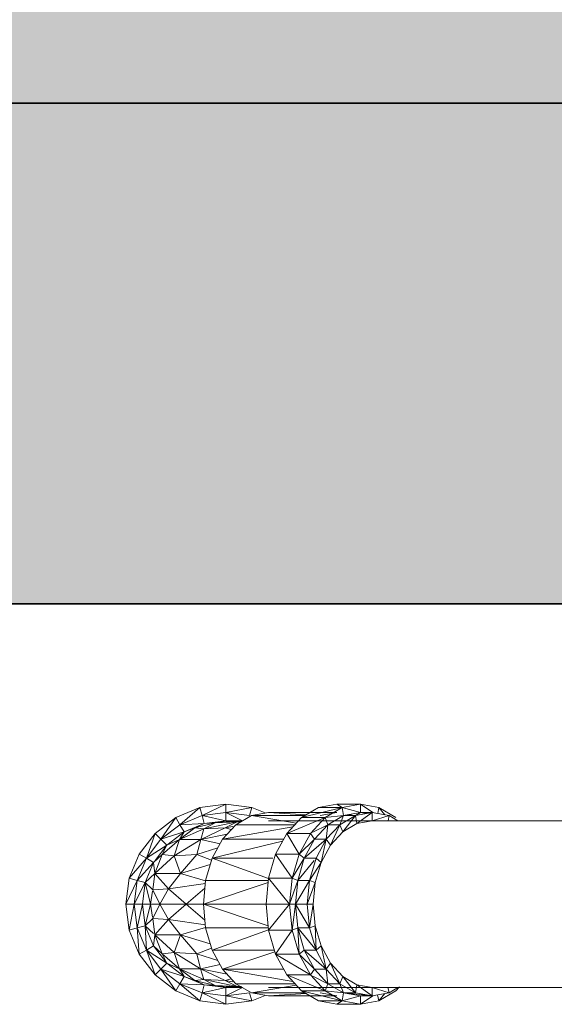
# Model space of a CAD drawing. Header units: millimetres. Extents: x 61846 to 198573, y 13020 to 52988.
# Tile 193 of 240: x 183212 to 183372, y 24020 to 24315. Entities that reach past the tile are written whole.
import ezdxf

# ---------------------------------------------------------------- set-up
doc = ezdxf.new("R2010")
doc.units = ezdxf.units.MM
doc.layers.add('A-FLOR', color=192, linetype='Continuous', lineweight=50)
doc.layers.add('P-PIPE', color=3, linetype='Continuous', lineweight=18)

# ---------------------------------------------------------------- blocks, each defined once
blk = doc.blocks.new('Pipe Types_NLRS_52_PI_UN_PP - regenwater_DNL_7857436 - Pipe Types_NLRS_52_PI_UN_PP - regenwater_DNL_7857436-613965-GZ lierenkamer 3')
at = {"layer": 'P-PIPE', "color": 7, "lineweight": 9}
for p, q in [((-45557.8, 24075), (-45726.06, 24075)), ((-45726.06, 24025), (-45557.8, 24025))]:
    blk.add_line(p, q, dxfattribs=at)
blk = doc.blocks.new('NLRS_50_PIF_UN_PP bocht mof-mof_gen_ISR_NLRS_52_PIF_UN_PP bocht mof-mof - regenwater_DNL_7857508 - NLRS_50_PIF_UN_PP bocht mof-mof_gen_ISR_NLRS_52_PIF_UN_PP bocht mof-mof - regenwater_DNL_7857508-614001-GZ lierenkamer 3')
at = {"layer": 'P-PIPE', "color": 7, "lineweight": 9}
for p, q in [((-45747.26, 24078.98), (-45754.5, 24075.98)), ((-45753.24, 24073.82), (-45747.26, 24078.98)), ((-45739.49, 24080), (-45747.26, 24078.98)), ((-45746.61, 24076.56), (-45747.26, 24078.98)), ((-45746.61, 24076.56), (-45739.49, 24080)), ((-45731.73, 24078.98), (-45739.49, 24080)), ((-45739.49, 24077.5), (-45739.49, 24080)), ((-45739.49, 24077.5), (-45731.73, 24078.98)), ((-45732.38, 24076.56), (-45731.73, 24078.98)), ((-45727.73, 24077.32), (-45731.73, 24078.98)), ((-45716.87, 24075.98), (-45711.75, 24078.98)), ((-45704.68, 24078.98), (-45716.87, 24075.98)), ((-45711.75, 24078.98), (-45706.26, 24080)), ((-45704.68, 24078.98), (-45711.75, 24078.98)), ((-45709.8, 24075.98), (-45704.68, 24078.98)), ((-45699.19, 24080), (-45706.26, 24080)), ((-45704.68, 24078.98), (-45706.26, 24080)), ((-45704.68, 24078.98), (-45699.19, 24080)), ((-45704.22, 24076.56), (-45704.68, 24078.98)), ((-45699.19, 24077.5), (-45704.68, 24078.98)), ((-45699.19, 24080), (-45693.7, 24078.98)), ((-45699.19, 24077.5), (-45699.19, 24080)), ((-45695.48, 24077.47), (-45699.19, 24080)), ((-45694.03, 24077.2), (-45693.7, 24078.98)), ((-45693.7, 24078.98), (-45688.58, 24075.98)), ((-45691.92, 24076.8), (-45693.7, 24078.98)), ((-45754.5, 24075.98), (-45760.71, 24071.21)), ((-45758.94, 24069.44), (-45754.5, 24075.98)), ((-45753.24, 24073.82), (-45754.5, 24075.98)), ((-45753.24, 24073.82), (-45746.61, 24076.56)), ((-45739.49, 24077.5), (-45746.61, 24076.56)), ((-45746.61, 24076.56), (-45745.97, 24074.15)), ((-45746.61, 24076.56), (-45739.49, 24075)), ((-45745.97, 24074.15), (-45739.49, 24075)), ((-45739.49, 24075), (-45745.96, 24074.15)), ((-45745.96, 24074.15), (-45739.49, 24075)), ((-45745.96, 24074.15), (-45739.49, 24075)), ((-45739.49, 24075), (-45745.96, 24074.15)), ((-45742.67, 24074.39), (-45739.49, 24075)), ((-45736.19, 24075), (-45742.67, 24074.39)), ((-45742.67, 24074.39), (-45736.19, 24075)), ((-45739.49, 24075), (-45742.67, 24074.39)), ((-45732.38, 24076.56), (-45739.49, 24077.5)), ((-45739.49, 24077.5), (-45739.49, 24075)), ((-45739.49, 24077.5), (-45734.56, 24074.95)), ((-45739.49, 24075), (-45737.42, 24074.73)), ((-45737.42, 24074.73), (-45739.49, 24075)), ((-45739.49, 24075), (-45737.42, 24074.73)), ((-45739.49, 24075), (-45737.42, 24074.73)), ((-45737.42, 24074.73), (-45739.49, 24075)), ((-45739.49, 24075), (-45738.28, 24075)), ((-45738.28, 24075), (-45739.49, 24075)), ((-45736.14, 24074.65), (-45738.28, 24075)), ((-45738.28, 24075), (-45736.14, 24074.67)), ((-45738.28, 24075), (-45736.14, 24074.65)), ((-45736.14, 24074.67), (-45738.28, 24075)), ((-45738.28, 24075), (-45737.23, 24075)), ((-45737.23, 24075), (-45738.28, 24075)), ((-45737.23, 24075), (-45736.19, 24075)), ((-45736.19, 24075), (-45737.23, 24075)), ((-45736.49, 24073.82), (-45731.8, 24076.56)), ((-45736.19, 24075), (-45734.94, 24074.72)), ((-45734.75, 24074.83), (-45736.19, 24075)), ((-45736.19, 24075), (-45734.47, 24075)), ((-45736.19, 24075), (-45734.85, 24074.77)), ((-45734.94, 24074.72), (-45736.19, 24075)), ((-45736.19, 24075), (-45734.75, 24074.83)), ((-45734.85, 24074.77), (-45736.19, 24075)), ((-45734.47, 24075), (-45736.19, 24075)), ((-45736.19, 24075), (-45736.14, 24074.67)), ((-45736.14, 24074.67), (-45736.19, 24075)), ((-45731.8, 24076.56), (-45726.77, 24077.5)), ((-45718.46, 24074.25), (-45731.8, 24076.56)), ((-45715.87, 24076.56), (-45731.8, 24076.56)), ((-45706.26, 24077.5), (-45726.77, 24077.5)), ((-45715.44, 24076.81), (-45726.77, 24077.5)), ((-45726.77, 24075), (-45717.77, 24075)), ((-45721.26, 24071.21), (-45716.87, 24075.98)), ((-45709.8, 24075.98), (-45721.26, 24071.21)), ((-45709.8, 24075.98), (-45716.87, 24075.98)), ((-45714.19, 24071.21), (-45709.8, 24075.98)), ((-45711.29, 24076.56), (-45706.26, 24077.5)), ((-45704.22, 24076.56), (-45709.8, 24075.98)), ((-45708.91, 24073.82), (-45709.8, 24075.98)), ((-45708.91, 24073.82), (-45704.22, 24076.56)), ((-45707.84, 24075), (-45695.65, 24075)), ((-45705.38, 24073.82), (-45700.68, 24076.56)), ((-45705.38, 24073.82), (-45704.22, 24076.56)), ((-45700.68, 24076.56), (-45704.49, 24071.65)), ((-45704.22, 24076.56), (-45699.19, 24077.5)), ((-45700.68, 24076.56), (-45704.22, 24076.56)), ((-45703.73, 24076.65), (-45701.23, 24076.56)), ((-45702.72, 24076.84), (-45701.23, 24076.56)), ((-45700.68, 24076.56), (-45695.65, 24077.5)), ((-45700.68, 24076.56), (-45699.19, 24077.5)), ((-45700.68, 24076.56), (-45700.23, 24074.15)), ((-45695.65, 24077.5), (-45700.23, 24074.15)), ((-45695.65, 24075), (-45700.23, 24074.15)), ((-45695.65, 24077.5), (-45699.19, 24077.5)), ((-45699.19, 24077.5), (-45697.42, 24077.17)), ((-45695.65, 24077.5), (-45690.62, 24076.56)), ((-45695.65, 24077.5), (-45695.65, 24075)), ((-45690.62, 24076.56), (-45695.65, 24075)), ((-45690.62, 24076.56), (-45690.92, 24075)), ((-45687.95, 24075), (-45690.62, 24076.56)), ((-45753.24, 24073.82), (-45758.94, 24069.44)), ((-45748.77, 24072.89), (-45753.39, 24069.4)), ((-45753.39, 24069.4), (-45748.77, 24072.89)), ((-45753.39, 24069.4), (-45746.07, 24072.59)), ((-45746.07, 24072.59), (-45753.39, 24069.4)), ((-45753.24, 24073.82), (-45745.97, 24074.15)), ((-45753.24, 24073.82), (-45751.99, 24071.65)), ((-45751.99, 24071.65), (-45745.97, 24074.15)), ((-45745.96, 24074.15), (-45751.99, 24071.65)), ((-45751.99, 24071.65), (-45745.96, 24074.15)), ((-45751.99, 24071.65), (-45745.96, 24074.15)), ((-45745.96, 24074.15), (-45751.99, 24071.65)), ((-45751.99, 24071.65), (-45748.77, 24072.89)), ((-45748.77, 24072.89), (-45751.99, 24071.65)), ((-45748.77, 24072.89), (-45742.67, 24074.39)), ((-45742.67, 24074.39), (-45748.77, 24072.89)), ((-45748.77, 24072.89), (-45745.96, 24074.15)), ((-45745.96, 24074.15), (-45748.77, 24072.89)), ((-45746.07, 24072.59), (-45748.77, 24072.89)), ((-45748.77, 24072.89), (-45746.07, 24072.59)), ((-45739.74, 24072.89), (-45746.99, 24069.4)), ((-45746.99, 24069.4), (-45739.74, 24072.89)), ((-45746.99, 24069.4), (-45746.07, 24072.59)), ((-45746.07, 24072.59), (-45746.99, 24069.4)), ((-45736.14, 24074.67), (-45746.07, 24072.59)), ((-45746.07, 24072.59), (-45736.14, 24074.67)), ((-45746.07, 24072.59), (-45742.67, 24074.39)), ((-45742.67, 24074.39), (-45746.07, 24072.59)), ((-45746.07, 24072.59), (-45739.74, 24072.89)), ((-45739.74, 24072.89), (-45746.07, 24072.59)), ((-45745.96, 24074.15), (-45742.67, 24074.39)), ((-45742.67, 24074.39), (-45745.96, 24074.15)), ((-45742.67, 24074.39), (-45736.14, 24074.67)), ((-45736.14, 24074.67), (-45742.67, 24074.39)), ((-45740.52, 24069.44), (-45736.49, 24073.82)), ((-45740.52, 24069.44), (-45719.43, 24073.2)), ((-45739.74, 24072.89), (-45736.14, 24074.67)), ((-45736.14, 24074.67), (-45739.74, 24072.89)), ((-45737.42, 24073.24), (-45739.74, 24072.89)), ((-45739.74, 24072.89), (-45737.42, 24073.24)), ((-45739.74, 24072.89), (-45737.86, 24072.33)), ((-45737.86, 24072.33), (-45739.74, 24072.89)), ((-45718.86, 24073.82), (-45736.49, 24073.82)), ((-45736.14, 24074.67), (-45734.96, 24074.71)), ((-45734.96, 24074.71), (-45736.14, 24074.67)), ((-45708.91, 24073.82), (-45713.43, 24071.59)), ((-45712.94, 24069.44), (-45708.91, 24073.82)), ((-45709.41, 24069.44), (-45705.38, 24073.82)), ((-45709.41, 24069.44), (-45708.91, 24073.82)), ((-45705.38, 24073.82), (-45708.91, 24073.82)), ((-45705.38, 24073.82), (-45708.15, 24067.68)), ((-45705.38, 24073.82), (-45704.49, 24071.65)), ((-45700.23, 24074.15), (-45704.49, 24071.65)), ((-45760.71, 24071.21), (-45765.48, 24065)), ((-45763.31, 24063.75), (-45760.71, 24071.21)), ((-45758.94, 24069.44), (-45763.31, 24063.75)), ((-45758.94, 24069.44), (-45760.71, 24071.21)), ((-45758.94, 24069.44), (-45751.99, 24071.65)), ((-45758.94, 24069.44), (-45757.17, 24067.68)), ((-45758.58, 24064.9), (-45753.39, 24069.4)), ((-45753.39, 24069.4), (-45758.58, 24064.9)), ((-45757.17, 24067.68), (-45751.99, 24071.65)), ((-45751.99, 24071.65), (-45757.17, 24067.68)), ((-45757.17, 24067.68), (-45751.99, 24071.65)), ((-45757.17, 24067.68), (-45751.99, 24071.65)), ((-45751.99, 24071.65), (-45757.17, 24067.68)), ((-45757.17, 24067.68), (-45753.39, 24069.4)), ((-45753.39, 24069.4), (-45757.17, 24067.68)), ((-45746.99, 24069.4), (-45755, 24064.5)), ((-45755, 24064.5), (-45746.99, 24069.4)), ((-45753.39, 24069.4), (-45755, 24064.5)), ((-45755, 24064.5), (-45753.39, 24069.4)), ((-45753.39, 24069.4), (-45751.99, 24071.65)), ((-45751.99, 24071.65), (-45753.39, 24069.4)), ((-45753.39, 24069.4), (-45746.99, 24069.4)), ((-45746.99, 24069.4), (-45753.39, 24069.4)), ((-45748.17, 24064.9), (-45746.99, 24069.4)), ((-45746.99, 24069.4), (-45748.17, 24064.9)), ((-45739.12, 24070.96), (-45746.99, 24069.4)), ((-45746.99, 24069.4), (-45739.12, 24070.96)), ((-45746.99, 24069.4), (-45741.24, 24068.12)), ((-45741.24, 24068.12), (-45746.99, 24069.4)), ((-45743.61, 24063.75), (-45740.52, 24069.44)), ((-45740.52, 24069.44), (-45722.22, 24069.44)), ((-45724.63, 24065), (-45721.26, 24071.21)), ((-45717.56, 24065), (-45721.26, 24071.21)), ((-45714.19, 24071.21), (-45721.26, 24071.21)), ((-45717.56, 24065), (-45714.19, 24071.21)), ((-45712.94, 24069.44), (-45717.56, 24065)), ((-45716.03, 24063.75), (-45712.94, 24069.44)), ((-45716.03, 24063.75), (-45709.41, 24069.44)), ((-45712.94, 24069.44), (-45714.19, 24071.21)), ((-45712.94, 24069.44), (-45709.41, 24069.44)), ((-45712.49, 24063.75), (-45709.41, 24069.44)), ((-45709.41, 24069.44), (-45710.96, 24062.5)), ((-45709.41, 24069.44), (-45708.15, 24067.68)), ((-45704.49, 24071.65), (-45708.15, 24067.68)), ((-45763.31, 24063.75), (-45757.17, 24067.68)), ((-45760.69, 24063.09), (-45757.17, 24067.68)), ((-45757.17, 24067.68), (-45760.69, 24063.09)), ((-45760.69, 24063.09), (-45757.17, 24067.68)), ((-45760.69, 24063.09), (-45757.17, 24067.68)), ((-45757.17, 24067.68), (-45760.69, 24063.09)), ((-45758.58, 24064.9), (-45757.17, 24067.68)), ((-45757.17, 24067.68), (-45758.58, 24064.9)), ((-45741.93, 24066.85), (-45748.17, 24064.9)), ((-45748.17, 24064.9), (-45741.93, 24066.85)), ((-45743.61, 24063.75), (-45722.55, 24068.83)), ((-45708.15, 24067.68), (-45710.96, 24062.5)), ((-45765.48, 24065), (-45768.47, 24057.76)), ((-45763.31, 24063.75), (-45768.47, 24057.76)), ((-45766.06, 24057.12), (-45763.31, 24063.75)), ((-45763.31, 24063.75), (-45765.48, 24065)), ((-45763.31, 24063.75), (-45761.15, 24062.5)), ((-45761.14, 24062.5), (-45758.58, 24064.9)), ((-45758.58, 24064.9), (-45761.14, 24062.5)), ((-45758.58, 24064.9), (-45760.8, 24059.21)), ((-45760.8, 24059.21), (-45758.58, 24064.9)), ((-45760.8, 24059.21), (-45755, 24064.5)), ((-45755, 24064.5), (-45760.8, 24059.21)), ((-45755, 24064.5), (-45758.58, 24064.9)), ((-45758.58, 24064.9), (-45755, 24064.5)), ((-45755, 24064.5), (-45748.17, 24064.9)), ((-45748.17, 24064.9), (-45755, 24064.5)), ((-45753.13, 24059.21), (-45755, 24064.5)), ((-45755, 24064.5), (-45753.13, 24059.21)), ((-45748.17, 24064.9), (-45753.13, 24059.21)), ((-45753.13, 24059.21), (-45748.17, 24064.9)), ((-45748.17, 24064.9), (-45743.78, 24063.17)), ((-45743.78, 24063.17), (-45748.17, 24064.9)), ((-45745.55, 24057.12), (-45743.61, 24063.75)), ((-45726.75, 24057.73), (-45743.61, 24063.75)), ((-45725.43, 24063.75), (-45743.61, 24063.75)), ((-45726.75, 24057.76), (-45724.63, 24065)), ((-45719.68, 24057.76), (-45724.63, 24065)), ((-45717.56, 24065), (-45724.63, 24065)), ((-45719.68, 24057.76), (-45717.56, 24065)), ((-45716.03, 24063.75), (-45719.68, 24057.76)), ((-45717.97, 24057.12), (-45716.03, 24063.75)), ((-45716.03, 24063.75), (-45717.56, 24065)), ((-45712.49, 24063.75), (-45716.03, 24063.75)), ((-45714.44, 24057.12), (-45712.49, 24063.75)), ((-45712.49, 24063.75), (-45710.96, 24062.5)), ((-45766.06, 24057.12), (-45761.15, 24062.5)), ((-45763.64, 24056.47), (-45761.15, 24062.5)), ((-45761.14, 24062.5), (-45763.64, 24056.47)), ((-45763.64, 24056.47), (-45761.14, 24062.5)), ((-45763.64, 24056.47), (-45761.14, 24062.5)), ((-45761.14, 24062.5), (-45763.64, 24056.47)), ((-45760.8, 24059.21), (-45761.14, 24062.5)), ((-45761.14, 24062.5), (-45760.8, 24059.21)), ((-45744.15, 24061.88), (-45753.13, 24059.21)), ((-45753.13, 24059.21), (-45744.15, 24061.88)), ((-45717.97, 24057.12), (-45713.04, 24063.09)), ((-45714.44, 24057.12), (-45710.96, 24062.5)), ((-45710.96, 24062.5), (-45712.73, 24056.47)), ((-45768.47, 24057.76), (-45769.49, 24050)), ((-45766.06, 24057.12), (-45768.47, 24057.76)), ((-45763.64, 24056.47), (-45760.8, 24059.21)), ((-45760.8, 24059.21), (-45763.64, 24056.47)), ((-45761.35, 24054.3), (-45760.8, 24059.21)), ((-45760.8, 24059.21), (-45761.35, 24054.3)), ((-45760.8, 24059.21), (-45753.13, 24059.21)), ((-45760.8, 24059.21), (-45756.63, 24054.62)), ((-45753.13, 24059.21), (-45760.8, 24059.21)), ((-45756.63, 24054.62), (-45760.8, 24059.21)), ((-45756.63, 24054.62), (-45753.13, 24059.21)), ((-45753.13, 24059.21), (-45756.63, 24054.62)), ((-45753.13, 24059.21), (-45745.56, 24056.98)), ((-45745.56, 24056.98), (-45753.13, 24059.21)), ((-45727.47, 24050), (-45726.75, 24057.76)), ((-45720.4, 24050), (-45726.75, 24057.76)), ((-45719.68, 24057.76), (-45726.75, 24057.76)), ((-45720.4, 24050), (-45719.68, 24057.76)), ((-45717.97, 24057.12), (-45719.68, 24057.76)), ((-45766.06, 24057.12), (-45769.49, 24050)), ((-45766.06, 24057.12), (-45766.99, 24050)), ((-45766.99, 24050), (-45763.64, 24056.47)), ((-45766.06, 24057.12), (-45763.64, 24056.47)), ((-45764.49, 24050), (-45763.64, 24056.47)), ((-45763.64, 24056.47), (-45764.49, 24050)), ((-45764.49, 24050), (-45763.64, 24056.47)), ((-45764.49, 24050), (-45763.64, 24056.47)), ((-45763.64, 24056.47), (-45764.49, 24050)), ((-45763.64, 24056.47), (-45762.07, 24050)), ((-45761.42, 24054.37), (-45763.64, 24056.47)), ((-45762.07, 24050), (-45763.64, 24056.47)), ((-45763.64, 24056.47), (-45761.42, 24054.37)), ((-45756.63, 24054.62), (-45761.35, 24054.3)), ((-45761.35, 24054.3), (-45756.63, 24054.62)), ((-45759.28, 24050), (-45756.63, 24054.62)), ((-45756.63, 24054.62), (-45759.28, 24050)), ((-45756.63, 24054.62), (-45745.63, 24056.21)), ((-45745.63, 24056.21), (-45756.63, 24054.62)), ((-45751.34, 24050), (-45756.63, 24054.62)), ((-45756.63, 24054.62), (-45751.34, 24050)), ((-45745.76, 24054.81), (-45751.34, 24050)), ((-45751.34, 24050), (-45745.76, 24054.81)), ((-45745.55, 24057.12), (-45746.21, 24050)), ((-45726.87, 24056.5), (-45746.21, 24050)), ((-45726.81, 24057.12), (-45745.55, 24057.12)), ((-45717.97, 24057.12), (-45720.4, 24050)), ((-45714.44, 24057.12), (-45718.63, 24050)), ((-45717.97, 24057.12), (-45718.63, 24050)), ((-45714.44, 24057.12), (-45717.97, 24057.12)), ((-45714.44, 24057.12), (-45715.1, 24050)), ((-45715.1, 24050), (-45712.73, 24056.47)), ((-45714.44, 24057.12), (-45712.73, 24056.47)), ((-45712.73, 24056.47), (-45713.33, 24050)), ((-45761.42, 24053.86), (-45762.07, 24050)), ((-45762.07, 24050), (-45761.42, 24053.86)), ((-45759.28, 24050), (-45761.35, 24054.3)), ((-45761.35, 24054.3), (-45759.28, 24050)), ((-45769.49, 24050), (-45768.47, 24042.23)), ((-45766.99, 24050), (-45769.49, 24050)), ((-45766.99, 24050), (-45768.47, 24042.23)), ((-45766.99, 24050), (-45766.06, 24042.88)), ((-45766.99, 24050), (-45764.49, 24050)), ((-45766.06, 24042.88), (-45764.49, 24050)), ((-45763.64, 24043.53), (-45764.49, 24050)), ((-45764.49, 24050), (-45763.64, 24043.53)), ((-45763.64, 24043.53), (-45764.49, 24050)), ((-45763.64, 24043.53), (-45764.49, 24050)), ((-45762.07, 24050), (-45764.49, 24050)), ((-45764.49, 24050), (-45763.64, 24043.53)), ((-45764.49, 24050), (-45762.07, 24050)), ((-45762.07, 24050), (-45763.64, 24043.53)), ((-45763.64, 24043.53), (-45762.07, 24050)), ((-45762.07, 24050), (-45761.42, 24046.14)), ((-45759.28, 24050), (-45762.07, 24050)), ((-45761.42, 24046.14), (-45762.07, 24050)), ((-45762.07, 24050), (-45759.28, 24050)), ((-45761.35, 24045.7), (-45759.28, 24050)), ((-45759.28, 24050), (-45761.35, 24045.7)), ((-45756.63, 24045.38), (-45759.28, 24050)), ((-45751.34, 24050), (-45759.28, 24050)), ((-45759.28, 24050), (-45756.63, 24045.38)), ((-45759.28, 24050), (-45751.34, 24050)), ((-45751.34, 24050), (-45756.63, 24045.38)), ((-45756.63, 24045.38), (-45751.34, 24050)), ((-45745.76, 24045.19), (-45751.34, 24050)), ((-45746.21, 24050), (-45751.34, 24050)), ((-45751.34, 24050), (-45745.76, 24045.19)), ((-45751.34, 24050), (-45746.21, 24050)), ((-45746.21, 24050), (-45745.55, 24042.88)), ((-45746.21, 24050), (-45727.47, 24050)), ((-45746.21, 24050), (-45726.87, 24043.5)), ((-45726.75, 24042.23), (-45727.47, 24050)), ((-45720.4, 24050), (-45727.47, 24050)), ((-45720.4, 24050), (-45726.75, 24042.23)), ((-45718.63, 24050), (-45720.4, 24050)), ((-45719.68, 24042.23), (-45720.4, 24050)), ((-45718.63, 24050), (-45719.68, 24042.23)), ((-45718.63, 24050), (-45715.1, 24050)), ((-45718.63, 24050), (-45714.44, 24042.88)), ((-45718.63, 24050), (-45717.97, 24042.88)), ((-45715.1, 24050), (-45714.44, 24042.88)), ((-45715.1, 24050), (-45713.33, 24050)), ((-45714.44, 24042.88), (-45713.33, 24050)), ((-45713.33, 24050), (-45712.73, 24043.53)), ((-45761.42, 24045.63), (-45763.64, 24043.53)), ((-45763.64, 24043.53), (-45761.42, 24045.63)), ((-45760.8, 24040.79), (-45761.35, 24045.7)), ((-45756.63, 24045.38), (-45761.35, 24045.7)), ((-45761.35, 24045.7), (-45760.8, 24040.79)), ((-45761.35, 24045.7), (-45756.63, 24045.38)), ((-45766.06, 24042.88), (-45768.47, 24042.23)), ((-45766.06, 24042.88), (-45763.64, 24043.53)), ((-45766.06, 24042.88), (-45763.31, 24036.25)), ((-45766.06, 24042.88), (-45765.48, 24035)), ((-45761.15, 24037.5), (-45763.64, 24043.53)), ((-45763.31, 24036.25), (-45763.64, 24043.53)), ((-45763.64, 24043.53), (-45761.14, 24037.5)), ((-45761.14, 24037.5), (-45763.64, 24043.53)), ((-45761.14, 24037.5), (-45763.64, 24043.53)), ((-45763.64, 24043.53), (-45761.19, 24041.17)), ((-45761.19, 24041.17), (-45763.64, 24043.53)), ((-45763.64, 24043.53), (-45761.14, 24037.5)), ((-45756.63, 24045.38), (-45760.8, 24040.79)), ((-45760.8, 24040.79), (-45756.63, 24045.38)), ((-45753.13, 24040.79), (-45756.63, 24045.38)), ((-45756.63, 24045.38), (-45745.63, 24043.79)), ((-45745.63, 24043.79), (-45756.63, 24045.38)), ((-45756.63, 24045.38), (-45753.13, 24040.79)), ((-45745.56, 24043.02), (-45753.13, 24040.79)), ((-45753.13, 24040.79), (-45745.56, 24043.02)), ((-45745.55, 24042.88), (-45743.61, 24036.25)), ((-45745.55, 24042.88), (-45726.81, 24042.88)), ((-45717.97, 24042.88), (-45719.68, 24042.23)), ((-45716.03, 24036.25), (-45717.97, 24042.88)), ((-45712.49, 24036.25), (-45717.97, 24042.88)), ((-45714.44, 24042.88), (-45717.97, 24042.88)), ((-45717.97, 24042.88), (-45717.56, 24035)), ((-45714.44, 24042.88), (-45712.73, 24043.53)), ((-45712.49, 24036.25), (-45714.44, 24042.88)), ((-45712.73, 24043.53), (-45710.96, 24037.5)), ((-45712.49, 24036.25), (-45712.73, 24043.53)), ((-45768.47, 24042.23), (-45765.48, 24035)), ((-45760.8, 24040.79), (-45761.14, 24037.5)), ((-45761.14, 24037.5), (-45760.8, 24040.79)), ((-45760.8, 24040.79), (-45753.13, 24040.79)), ((-45758.58, 24035.1), (-45760.8, 24040.79)), ((-45753.13, 24040.79), (-45760.8, 24040.79)), ((-45760.8, 24040.79), (-45755, 24035.5)), ((-45760.8, 24040.79), (-45758.58, 24035.1)), ((-45755, 24035.5), (-45760.8, 24040.79)), ((-45755, 24035.5), (-45753.13, 24040.79)), ((-45753.13, 24040.79), (-45755, 24035.5)), ((-45748.17, 24035.1), (-45753.13, 24040.79)), ((-45753.13, 24040.79), (-45744.15, 24038.12)), ((-45753.13, 24040.79), (-45748.17, 24035.1)), ((-45744.15, 24038.12), (-45753.13, 24040.79)), ((-45743.61, 24036.25), (-45726.75, 24042.27)), ((-45724.63, 24035), (-45726.75, 24042.23)), ((-45719.68, 24042.23), (-45726.75, 24042.23)), ((-45719.68, 24042.23), (-45724.63, 24035)), ((-45717.56, 24035), (-45719.68, 24042.23)), ((-45763.31, 24036.25), (-45761.15, 24037.5)), ((-45757.17, 24032.32), (-45761.15, 24037.5)), ((-45761.14, 24037.5), (-45757.17, 24032.32)), ((-45757.17, 24032.32), (-45761.14, 24037.5)), ((-45757.17, 24032.32), (-45761.14, 24037.5)), ((-45758.58, 24035.1), (-45761.14, 24037.5)), ((-45761.14, 24037.5), (-45757.17, 24032.32)), ((-45761.14, 24037.5), (-45758.58, 24035.1)), ((-45743.78, 24036.83), (-45748.17, 24035.1)), ((-45748.17, 24035.1), (-45743.78, 24036.83)), ((-45712.49, 24036.25), (-45710.96, 24037.5)), ((-45710.96, 24037.5), (-45708.15, 24032.32)), ((-45709.41, 24030.55), (-45710.96, 24037.5)), ((-45763.31, 24036.25), (-45765.48, 24035)), ((-45765.48, 24035), (-45760.71, 24028.79)), ((-45763.31, 24036.25), (-45758.94, 24030.55)), ((-45763.31, 24036.25), (-45760.71, 24028.79)), ((-45763.31, 24036.25), (-45757.17, 24032.32)), ((-45755, 24035.5), (-45758.58, 24035.1)), ((-45758.58, 24035.1), (-45755, 24035.5)), ((-45757.17, 24032.32), (-45758.58, 24035.1)), ((-45758.58, 24035.1), (-45753.41, 24030.6)), ((-45753.41, 24030.6), (-45758.58, 24035.1)), ((-45758.58, 24035.1), (-45757.17, 24032.32)), ((-45755, 24035.5), (-45753.41, 24030.6)), ((-45747.05, 24030.6), (-45755, 24035.5)), ((-45755, 24035.5), (-45748.17, 24035.1)), ((-45753.41, 24030.6), (-45755, 24035.5)), ((-45748.17, 24035.1), (-45755, 24035.5)), ((-45755, 24035.5), (-45747.05, 24030.6)), ((-45748.17, 24035.1), (-45747.05, 24030.6)), ((-45741.93, 24033.15), (-45748.17, 24035.1)), ((-45748.17, 24035.1), (-45741.93, 24033.15)), ((-45747.05, 24030.6), (-45748.17, 24035.1)), ((-45740.52, 24030.55), (-45743.61, 24036.25)), ((-45743.61, 24036.25), (-45725, 24036.25)), ((-45740.52, 24030.55), (-45724.83, 24035.68)), ((-45721.26, 24028.79), (-45724.63, 24035)), ((-45714.19, 24028.79), (-45724.63, 24035)), ((-45717.56, 24035), (-45724.63, 24035)), ((-45716.03, 24036.25), (-45717.56, 24035)), ((-45712.94, 24030.55), (-45717.56, 24035)), ((-45714.19, 24028.79), (-45717.56, 24035)), ((-45709.41, 24030.55), (-45716.03, 24036.25)), ((-45712.94, 24030.55), (-45716.03, 24036.25)), ((-45716.03, 24036.25), (-45712.49, 24036.25)), ((-45709.41, 24030.55), (-45712.49, 24036.25)), ((-45758.94, 24030.55), (-45757.17, 24032.32)), ((-45751.99, 24028.35), (-45757.17, 24032.32)), ((-45757.17, 24032.32), (-45751.99, 24028.35)), ((-45751.99, 24028.35), (-45757.17, 24032.32)), ((-45751.99, 24028.35), (-45757.17, 24032.32)), ((-45757.17, 24032.32), (-45751.99, 24028.35)), ((-45753.41, 24030.6), (-45757.17, 24032.32)), ((-45757.17, 24032.32), (-45753.41, 24030.6)), ((-45747.05, 24030.6), (-45741.24, 24031.89)), ((-45741.24, 24031.89), (-45747.05, 24030.6)), ((-45709.41, 24030.55), (-45708.15, 24032.32)), ((-45708.15, 24032.32), (-45704.49, 24028.35)), ((-45705.38, 24026.18), (-45708.15, 24032.32)), ((-45758.94, 24030.55), (-45760.71, 24028.79)), ((-45760.71, 24028.79), (-45754.5, 24024.02)), ((-45758.94, 24030.55), (-45753.24, 24026.18)), ((-45758.94, 24030.55), (-45751.99, 24028.35)), ((-45758.94, 24030.55), (-45754.5, 24024.02)), ((-45751.99, 24028.35), (-45753.41, 24030.6)), ((-45753.41, 24030.6), (-45751.99, 24028.35)), ((-45748.77, 24027.11), (-45753.41, 24030.6)), ((-45753.41, 24030.6), (-45747.05, 24030.6)), ((-45747.05, 24030.6), (-45753.41, 24030.6)), ((-45753.41, 24030.6), (-45746.07, 24027.41)), ((-45753.41, 24030.6), (-45748.77, 24027.11)), ((-45746.07, 24027.41), (-45753.41, 24030.6)), ((-45753.24, 24026.18), (-45751.99, 24028.35)), ((-45751.99, 24028.35), (-45745.97, 24025.85)), ((-45751.99, 24028.35), (-45745.96, 24025.85)), ((-45745.96, 24025.85), (-45751.99, 24028.35)), ((-45745.96, 24025.85), (-45751.99, 24028.35)), ((-45751.99, 24028.35), (-45748.77, 24027.11)), ((-45748.77, 24027.11), (-45751.99, 24028.35)), ((-45751.99, 24028.35), (-45745.96, 24025.85)), ((-45746.07, 24027.41), (-45747.05, 24030.6)), ((-45739.74, 24027.11), (-45747.05, 24030.6)), ((-45747.05, 24030.6), (-45746.07, 24027.41)), ((-45747.05, 24030.6), (-45739.12, 24029.04)), ((-45747.05, 24030.6), (-45739.74, 24027.11)), ((-45739.12, 24029.04), (-45747.05, 24030.6)), ((-45736.49, 24026.18), (-45740.52, 24030.55)), ((-45719.43, 24026.8), (-45740.52, 24030.55)), ((-45740.52, 24030.55), (-45722.22, 24030.55)), ((-45716.87, 24024.02), (-45721.26, 24028.79)), ((-45714.19, 24028.79), (-45721.26, 24028.79)), ((-45709.8, 24024.02), (-45721.26, 24028.79)), ((-45712.94, 24030.55), (-45714.19, 24028.79)), ((-45714.19, 24028.79), (-45709.8, 24024.02)), ((-45708.91, 24026.18), (-45713.43, 24028.41)), ((-45708.91, 24026.18), (-45712.94, 24030.55)), ((-45709.41, 24030.55), (-45712.94, 24030.55)), ((-45705.38, 24026.18), (-45709.41, 24030.55)), ((-45708.91, 24026.18), (-45709.41, 24030.55)), ((-45705.38, 24026.18), (-45704.49, 24028.35)), ((-45704.49, 24028.35), (-45700.23, 24025.85)), ((-45700.68, 24023.44), (-45704.49, 24028.35)), ((-45753.24, 24026.18), (-45754.5, 24024.02)), ((-45753.24, 24026.18), (-45746.61, 24023.44)), ((-45753.24, 24026.18), (-45747.26, 24021.02)), ((-45753.24, 24026.18), (-45745.97, 24025.85)), ((-45746.07, 24027.41), (-45748.77, 24027.11)), ((-45748.77, 24027.11), (-45746.07, 24027.41)), ((-45745.96, 24025.85), (-45748.77, 24027.11)), ((-45748.77, 24027.11), (-45742.67, 24025.61)), ((-45742.67, 24025.61), (-45748.77, 24027.11)), ((-45748.77, 24027.11), (-45745.96, 24025.85)), ((-45746.61, 24023.44), (-45745.97, 24025.85)), ((-45746.61, 24023.44), (-45739.49, 24025)), ((-45746.07, 24027.41), (-45739.74, 24027.11)), ((-45742.67, 24025.61), (-45746.07, 24027.41)), ((-45746.07, 24027.41), (-45742.67, 24025.61)), ((-45736.14, 24025.33), (-45746.07, 24027.41)), ((-45739.74, 24027.11), (-45746.07, 24027.41)), ((-45746.07, 24027.41), (-45736.14, 24025.33)), ((-45745.97, 24025.85), (-45739.49, 24025)), ((-45745.96, 24025.85), (-45739.49, 24025)), ((-45739.49, 24025), (-45745.96, 24025.85)), ((-45739.49, 24025), (-45745.96, 24025.85)), ((-45745.96, 24025.85), (-45739.49, 24025)), ((-45742.67, 24025.61), (-45745.96, 24025.85)), ((-45745.96, 24025.85), (-45742.67, 24025.61)), ((-45742.67, 24025.61), (-45739.49, 24025)), ((-45736.19, 24025), (-45742.67, 24025.61)), ((-45742.67, 24025.61), (-45736.14, 24025.33)), ((-45739.49, 24025), (-45742.67, 24025.61)), ((-45736.14, 24025.33), (-45742.67, 24025.61)), ((-45742.67, 24025.61), (-45736.19, 24025)), ((-45737.86, 24027.67), (-45739.74, 24027.11)), ((-45739.74, 24027.11), (-45737.86, 24027.67)), ((-45739.74, 24027.11), (-45737.42, 24026.76)), ((-45737.42, 24026.76), (-45739.74, 24027.11)), ((-45739.74, 24027.11), (-45736.14, 24025.33)), ((-45736.14, 24025.33), (-45739.74, 24027.11)), ((-45737.42, 24025.27), (-45739.49, 24025)), ((-45739.49, 24025), (-45737.42, 24025.27)), ((-45737.42, 24025.27), (-45739.49, 24025)), ((-45737.42, 24025.27), (-45739.49, 24025)), ((-45739.49, 24025), (-45737.42, 24025.27)), ((-45739.49, 24022.5), (-45734.56, 24025.06)), ((-45739.49, 24022.5), (-45739.49, 24025)), ((-45738.89, 24025), (-45739.49, 24025)), ((-45739.49, 24025), (-45738.89, 24025)), ((-45738.28, 24025), (-45738.89, 24025)), ((-45738.89, 24025), (-45738.28, 24025)), ((-45736.14, 24025.35), (-45738.28, 24025)), ((-45738.28, 24025), (-45736.14, 24025.35)), ((-45738.28, 24025), (-45736.14, 24025.33)), ((-45736.14, 24025.33), (-45738.28, 24025)), ((-45737.23, 24025), (-45738.28, 24025)), ((-45738.28, 24025), (-45737.23, 24025)), ((-45736.19, 24025), (-45737.23, 24025)), ((-45737.23, 24025), (-45736.19, 24025)), ((-45731.8, 24023.44), (-45736.49, 24026.18)), ((-45718.86, 24026.18), (-45736.49, 24026.18)), ((-45736.19, 24025), (-45736.14, 24025.33)), ((-45736.14, 24025.33), (-45736.19, 24025)), ((-45734.94, 24025.28), (-45736.19, 24025)), ((-45736.19, 24025), (-45734.94, 24025.28)), ((-45736.19, 24025), (-45734.85, 24025.23)), ((-45734.85, 24025.23), (-45736.19, 24025)), ((-45736.19, 24025), (-45734.75, 24025.17)), ((-45734.75, 24025.17), (-45736.19, 24025)), ((-45734.47, 24025), (-45736.19, 24025)), ((-45736.19, 24025), (-45734.47, 24025)), ((-45736.14, 24025.33), (-45734.96, 24025.29)), ((-45734.96, 24025.29), (-45736.14, 24025.33)), ((-45731.8, 24023.44), (-45718.46, 24025.75)), ((-45726.77, 24025), (-45717.77, 24025)), ((-45708.91, 24026.18), (-45709.8, 24024.02)), ((-45705.38, 24026.18), (-45708.91, 24026.18)), ((-45708.91, 24026.18), (-45704.22, 24023.44)), ((-45707.84, 24025), (-45695.65, 24025)), ((-45705.38, 24026.18), (-45704.22, 24023.44)), ((-45705.38, 24026.18), (-45700.68, 24023.44)), ((-45700.68, 24023.44), (-45700.23, 24025.85)), ((-45700.23, 24025.85), (-45695.65, 24025)), ((-45695.65, 24022.5), (-45700.23, 24025.85)), ((-45690.62, 24023.44), (-45695.65, 24025)), ((-45695.65, 24022.5), (-45695.65, 24025)), ((-45690.62, 24023.44), (-45690.95, 24025.18)), ((-45687.95, 24025), (-45690.62, 24023.44)), ((-45687.49, 24025.2), (-45688.58, 24024.02)), ((-45754.5, 24024.02), (-45747.26, 24021.02)), ((-45746.61, 24023.44), (-45747.26, 24021.02)), ((-45746.61, 24023.44), (-45739.49, 24022.5)), ((-45746.61, 24023.44), (-45739.49, 24020)), ((-45739.49, 24022.5), (-45732.38, 24023.44)), ((-45739.49, 24022.5), (-45731.73, 24021.02)), ((-45739.49, 24022.5), (-45739.49, 24020)), ((-45732.38, 24023.44), (-45731.73, 24021.02)), ((-45726.77, 24022.5), (-45731.8, 24023.44)), ((-45731.8, 24023.44), (-45715.87, 24023.44)), ((-45727.73, 24022.68), (-45731.73, 24021.02)), ((-45726.77, 24022.5), (-45715.44, 24023.19)), ((-45706.26, 24022.5), (-45726.77, 24022.5)), ((-45716.87, 24024.02), (-45711.75, 24021.02)), ((-45709.8, 24024.02), (-45716.87, 24024.02)), ((-45704.68, 24021.02), (-45716.87, 24024.02)), ((-45706.26, 24022.5), (-45711.29, 24023.44)), ((-45704.22, 24023.44), (-45709.8, 24024.02)), ((-45709.8, 24024.02), (-45704.68, 24021.02)), ((-45704.22, 24023.44), (-45704.68, 24021.02)), ((-45699.19, 24022.5), (-45704.68, 24021.02)), ((-45695.65, 24022.5), (-45704.22, 24023.44)), ((-45699.19, 24022.5), (-45704.22, 24023.44)), ((-45704.22, 24023.44), (-45700.68, 24023.44)), ((-45701.23, 24023.44), (-45703.73, 24023.34)), ((-45701.23, 24023.44), (-45702.72, 24023.16)), ((-45695.65, 24022.5), (-45700.68, 24023.44)), ((-45697.42, 24022.83), (-45699.19, 24022.5)), ((-45695.48, 24022.53), (-45699.19, 24020)), ((-45695.65, 24022.5), (-45699.19, 24022.5)), ((-45699.19, 24022.5), (-45699.19, 24020)), ((-45690.62, 24023.44), (-45695.65, 24022.5)), ((-45694.04, 24022.8), (-45693.7, 24021.02)), ((-45688.58, 24024.02), (-45693.7, 24021.02)), ((-45691.92, 24023.19), (-45693.7, 24021.02)), ((-45747.26, 24021.02), (-45739.49, 24020)), ((-45731.73, 24021.02), (-45739.49, 24020)), ((-45711.75, 24021.02), (-45706.26, 24020)), ((-45704.68, 24021.02), (-45711.75, 24021.02)), ((-45704.68, 24021.02), (-45706.26, 24020)), ((-45699.19, 24020), (-45706.26, 24020)), ((-45699.19, 24020), (-45704.68, 24021.02)), ((-45693.7, 24021.02), (-45699.19, 24020))]:
    blk.add_line(p, q, dxfattribs=at)
blk = doc.blocks.new('NLRS_50_PIF_UN_PP bocht mof-mof_gen_ISR_NLRS_52_PIF_UN_PP bocht mof-mof - regenwater_DNL_7857508 - NLRS_50_PIF_UN_PP bocht mof-mof_gen_ISR_NLRS_52_PIF_UN_PP bocht mof-mof - regenwater_DNL_7857508-614005-GZ lierenkamer 3')
blk.add_blockref('NLRS_50_PIF_UN_PP bocht mof-mof_gen_ISR_NLRS_52_PIF_UN_PP bocht mof-mof - regenwater_DNL_7857508 - NLRS_50_PIF_UN_PP bocht mof-mof_gen_ISR_NLRS_52_PIF_UN_PP bocht mof-mof - regenwater_DNL_7857508-614001-GZ lierenkamer 3', (0, 0))
blk = doc.blocks.new('TadP_A_INS_INSTALLATIES_rvt-5-GZ lierenkamer 3')
at = {"layer": 'P-PIPE', "lineweight": 9}
for name in ['NLRS_50_PIF_UN_PP bocht mof-mof_gen_ISR_NLRS_52_PIF_UN_PP bocht mof-mof - regenwater_DNL_7857508 - NLRS_50_PIF_UN_PP bocht mof-mof_gen_ISR_NLRS_52_PIF_UN_PP bocht mof-mof - regenwater_DNL_7857508-614005-GZ lierenkamer 3', 'Pipe Types_NLRS_52_PI_UN_PP - regenwater_DNL_7857436 - Pipe Types_NLRS_52_PI_UN_PP - regenwater_DNL_7857436-613965-GZ lierenkamer 3']:
    blk.add_blockref(name, (0, 0), dxfattribs=at)
blk = doc.blocks.new('Floor_28_PBT_FL_kanaalplaat_d_260_2643893 - Floor_28_PBT_FL_kanaalplaat_d_260_2643893-313922-GZ lierenkamer 3')
at = {"layer": 'A-FLOR', "lineweight": 35}
h = blk.add_hatch(color=215, dxfattribs=at)
h.paths.add_polyline_path([(-48249.64, 24290), (-45305, 24290), (-45305, 24550), (-48249.64, 24550), (-48249.64, 24348.08)])
h.paths.add_polyline_path([(-44609.61, 24290), (-44417.65, 24290), (-44417.65, 24550), (-44965, 24550), (-44965, 24290), (-44801.58, 24290)])
at = {"layer": 'A-FLOR', "color": 90, "lineweight": 35}
blk.add_line((-48249.64, 24290), (-45305, 24290), dxfattribs=at)
blk = doc.blocks.new('Floor_28_PBT_FL_kanaalplaat_d_260_2643893 - Floor_28_PBT_FL_kanaalplaat_d_260_2643893-313926-GZ lierenkamer 3')
blk.add_blockref('Floor_28_PBT_FL_kanaalplaat_d_260_2643893 - Floor_28_PBT_FL_kanaalplaat_d_260_2643893-313922-GZ lierenkamer 3', (0, 0))
blk = doc.blocks.new('TadP_A_CON_CONSTRUCTIE_rvt-5-GZ lierenkamer 3')
at = {"layer": 'A-FLOR', "color": 10, "lineweight": 18}
blk.add_blockref('Floor_28_PBT_FL_kanaalplaat_d_260_2643893 - Floor_28_PBT_FL_kanaalplaat_d_260_2643893-313926-GZ lierenkamer 3', (0, 0), dxfattribs=at)
blk = doc.blocks.new('_NOAHH_Vloer_Vloer-x 2891927 - _NOAHH_Vloer_Vloer-x 2891927-165538-GZ lierenkamer 3')
at = {"layer": 'A-FLOR', "lineweight": 35}
blk.add_hatch(color=254, dxfattribs=at).paths.add_polyline_path([(-45377.48, 24140), (-44417.65, 24140), (-44417.65, 24290), (-46801.87, 24290), (-46801.87, 24140), (-45473.47, 24140)])
at = {"layer": 'A-FLOR', "color": 90, "lineweight": 35}
for p, q in [((-44417.65, 24290), (-46801.87, 24290)), ((-46801.87, 24140), (-44417.65, 24140))]:
    blk.add_line(p, q, dxfattribs=at)
blk = doc.blocks.new('TadP_A_BWK_BOUWKUNDE_rvt-5-GZ lierenkamer 3')
at = {"layer": 'A-FLOR', "lineweight": 9}
blk.add_blockref('_NOAHH_Vloer_Vloer-x 2891927 - _NOAHH_Vloer_Vloer-x 2891927-165538-GZ lierenkamer 3', (0, 0), dxfattribs=at)

msp = doc.modelspace()

# ---------------------------------------------------------------- block references
at = {"color": 210, "lineweight": 5}
for name in ['TadP_A_BWK_BOUWKUNDE_rvt-5-GZ lierenkamer 3', 'TadP_A_CON_CONSTRUCTIE_rvt-5-GZ lierenkamer 3', 'TadP_A_INS_INSTALLATIES_rvt-5-GZ lierenkamer 3']:
    msp.add_blockref(name, (229012.82, 0), dxfattribs=at)

doc.saveas('drawing.dxf')
